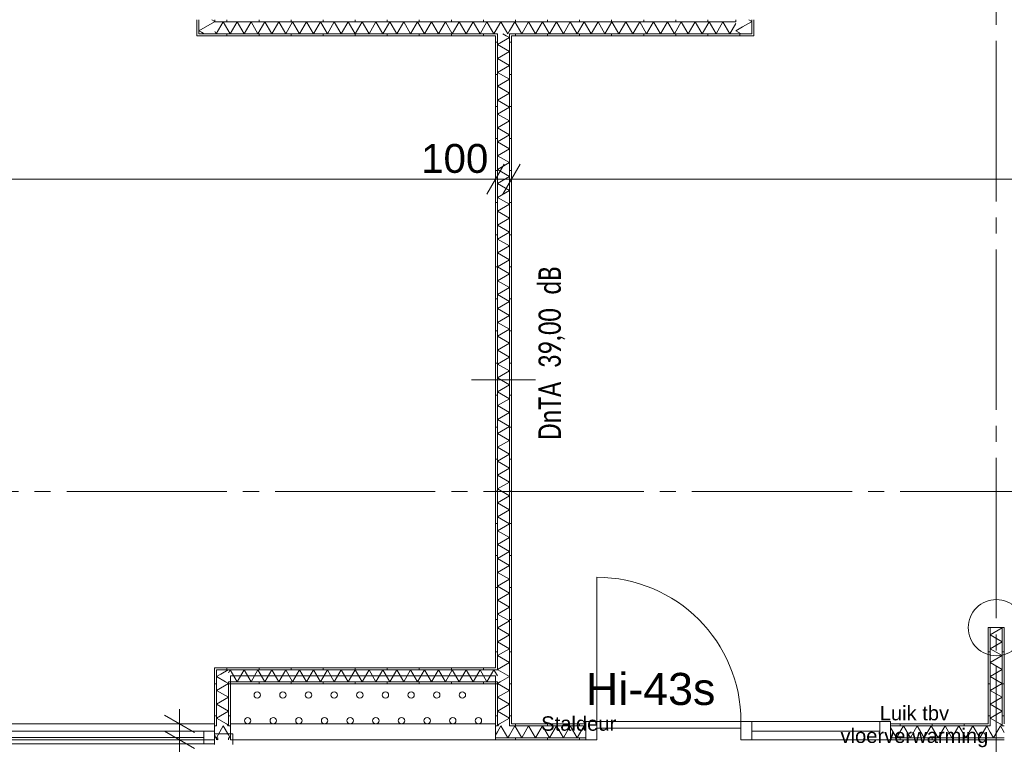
# Model space of a CAD drawing. Header units: millimetres. Extents: x 10 to 584, y 10 to 831.
# Tile 72 of 79: x 377 to 438, y 675 to 721. Entities that reach past the tile are written whole.
import ezdxf
from ezdxf.xclip import XClip

# ---------------------------------------------------------------- set-up
doc = ezdxf.new("R2010")
doc.units = ezdxf.units.MM
doc.header["$MEASUREMENT"] = 0
doc.header["$XCLIPFRAME"] = 0
doc.linetypes.add('B0204', pattern=[13, 10, -1, 1, -1])
for name, color, linetype in [('22 NC Binnenwanden', 7, 'Continuous'), ('22 NC Binnenwanden Deuren', 7, 'Continuous'), ('22 NC Binnenwanden Deurlabels', 7, 'Continuous'), ('22 NC Binnenwanden Doorsnede-arcering', 7, 'Continuous'), ('22 NC Binnenwanden Laagscheidingslijnen', 7, 'Continuous'), ('22 NC Binnenwanden Ramen', 7, 'Continuous'), ('28 Draagconstructies', 7, 'Continuous'), ('73 Keuken', 7, 'Continuous'), ('82 Interieur', 7, 'Continuous'), ('A Stramien', 7, 'Continuous'), ('Maatvoering 1_ 50_100', 7, 'Continuous'), ('Tekst_dim 1_ 50_100', 7, 'Continuous')]:
    doc.layers.add(name, color=color, linetype=linetype)
doc.styles.add('GENERATED_STYLE_1', font='txt')
doc.styles.add('GENERATED_STYLE_3', font='txt')
pattern_1 = [(1e-14, (78, 259.1879), (0, 2), [])]
pattern_2 = [(270, (78, 259.1879), (2, 0), [])]
pattern_3 = [(180, (78, 259.1879), (0, 2), [])]
pattern_4 = [(90, (78, 259.1879), (-2, 0), [])]

# ---------------------------------------------------------------- blocks, each defined once
blk = doc.blocks.new('*X171')
at = {"layer": '22 NC Binnenwanden Doorsnede-arcering', "color": 7, "linetype": 'Continuous', "lineweight": 0}
blk.add_line((407.208, 719.723), (407.424, 719.598), dxfattribs=at)
blk = doc.blocks.new('*X172')
at = {"layer": '22 NC Binnenwanden Doorsnede-arcering', "color": 7, "linetype": 'Continuous', "lineweight": 0}
for q in [(407.009, 676.688), (406.963, 676.563)]:
    blk.add_line((406.878, 676.612), q, dxfattribs=at)
blk = doc.blocks.new('*X173')
at = {"layer": '22 NC Binnenwanden Doorsnede-arcering', "color": 7, "linetype": 'Continuous', "lineweight": 0}
for p, q in [((406.878, 719.047), (407.628, 719.48)), ((407.424, 719.598), (407.628, 719.48)), ((406.878, 719.047), (407.628, 718.614)), ((406.878, 718.181), (407.628, 718.614)), ((406.878, 718.181), (407.628, 717.748)), ((406.878, 717.315), (407.628, 717.748)), ((406.878, 717.315), (407.628, 716.882)), ((406.878, 716.449), (407.628, 716.882)), ((406.878, 716.449), (407.628, 716.016)), ((406.878, 715.583), (407.628, 716.016)), ((406.878, 715.583), (407.628, 715.15)), ((406.878, 714.717), (407.628, 715.15)), ((406.878, 714.717), (407.628, 714.284)), ((406.878, 713.851), (407.628, 714.284)), ((406.878, 713.851), (407.628, 713.418)), ((406.878, 712.985), (407.628, 713.418)), ((406.878, 712.985), (407.628, 712.552)), ((406.878, 712.119), (407.628, 712.552)), ((406.878, 712.119), (407.628, 711.686)), ((406.878, 711.253), (407.628, 711.686)), ((406.878, 711.253), (407.628, 710.82)), ((406.878, 710.387), (407.628, 710.82)), ((406.878, 710.387), (407.628, 709.954)), ((406.878, 709.521), (407.628, 709.954)), ((406.878, 709.521), (407.628, 709.088)), ((406.878, 708.655), (407.628, 709.088)), ((406.878, 708.655), (407.628, 708.222)), ((406.878, 707.789), (407.628, 708.222)), ((406.878, 707.789), (407.628, 707.356)), ((406.878, 706.923), (407.628, 707.356)), ((406.878, 706.923), (407.628, 706.49)), ((406.878, 706.057), (407.628, 706.49)), ((406.878, 706.057), (407.628, 705.624)), ((406.878, 705.191), (407.628, 705.624)), ((406.878, 705.191), (407.628, 704.758)), ((406.878, 704.325), (407.628, 704.758)), ((406.878, 704.325), (407.628, 703.892)), ((406.878, 703.459), (407.628, 703.892)), ((406.878, 703.459), (407.628, 703.026)), ((406.878, 702.593), (407.628, 703.026)), ((406.878, 702.593), (407.628, 702.16)), ((406.878, 701.727), (407.628, 702.16)), ((406.878, 701.727), (407.628, 701.294)), ((406.878, 700.861), (407.628, 701.294)), ((406.878, 700.861), (407.628, 700.428)), ((406.878, 699.995), (407.628, 700.428)), ((406.878, 699.995), (407.628, 699.562)), ((406.878, 699.129), (407.628, 699.562)), ((406.878, 699.129), (407.628, 698.696)), ((406.878, 698.263), (407.628, 698.696)), ((406.878, 698.263), (407.628, 697.83)), ((406.878, 697.397), (407.628, 697.83)), ((406.878, 697.397), (407.628, 696.964)), ((406.878, 696.531), (407.628, 696.964)), ((406.878, 696.531), (407.628, 696.098)), ((406.878, 695.665), (407.628, 696.098)), ((406.878, 695.665), (407.628, 695.232)), ((406.878, 694.799), (407.628, 695.232)), ((406.878, 694.799), (407.628, 694.366)), ((406.878, 693.933), (407.628, 694.366)), ((406.878, 693.933), (407.628, 693.5)), ((406.878, 693.067), (407.628, 693.5)), ((406.878, 693.067), (407.628, 692.634)), ((406.878, 692.201), (407.628, 692.634)), ((406.878, 692.201), (407.628, 691.768)), ((406.878, 691.335), (407.628, 691.768)), ((406.878, 691.335), (407.628, 690.902)), ((406.878, 690.469), (407.628, 690.902)), ((406.878, 690.469), (407.628, 690.036)), ((406.878, 689.603), (407.628, 690.036)), ((406.878, 689.603), (407.628, 689.17)), ((406.878, 688.736), (407.628, 689.17)), ((406.878, 688.736), (407.628, 688.303)), ((406.878, 687.87), (407.628, 688.303)), ((406.878, 687.87), (407.628, 687.437)), ((406.878, 687.004), (407.628, 687.437)), ((406.878, 687.004), (407.628, 686.571)), ((406.878, 686.138), (407.628, 686.571)), ((406.878, 686.138), (407.628, 685.705)), ((406.878, 685.272), (407.628, 685.705)), ((406.878, 685.272), (407.628, 684.839)), ((406.878, 684.406), (407.628, 684.839)), ((406.878, 684.406), (407.628, 683.973)), ((406.878, 683.54), (407.628, 683.973)), ((406.878, 683.54), (407.628, 683.107)), ((406.878, 682.674), (407.628, 683.107)), ((406.878, 682.674), (407.628, 682.241)), ((406.878, 681.808), (407.628, 682.241)), ((406.878, 681.808), (407.628, 681.375)), ((406.878, 680.942), (407.628, 681.375)), ((406.878, 680.942), (407.628, 680.509)), ((406.878, 680.076), (407.628, 680.509)), ((406.878, 680.076), (406.901, 680.063))]:
    blk.add_line(p, q, dxfattribs=at)
blk = doc.blocks.new('*X174')
at = {"layer": '22 NC Binnenwanden Doorsnede-arcering', "color": 7, "linetype": 'Continuous', "lineweight": 0}
for p in [(406.901, 680.063), (407.056, 679.313)]:
    blk.add_line(p, (407.628, 679.643), dxfattribs=at)
blk = doc.blocks.new('*X175')
at = {"layer": '22 NC Binnenwanden Doorsnede-arcering', "color": 7, "linetype": 'Continuous', "lineweight": 0}
for p, q in [((406.878, 679.21), (407.056, 679.313)), ((406.878, 679.21), (407.628, 678.777)), ((406.878, 678.344), (407.628, 678.777)), ((406.878, 678.344), (407.628, 677.911)), ((406.878, 677.478), (407.628, 677.911)), ((406.878, 677.478), (407.628, 677.045)), ((407.009, 676.688), (407.628, 677.045))]:
    blk.add_line(p, q, dxfattribs=at)
blk = doc.blocks.new('*X187')
at = {"layer": '22 NC Binnenwanden Doorsnede-arcering', "color": 7, "linetype": 'Continuous', "lineweight": 0}
for p, q in [((407.956, 720.473), (407.628, 719.905)), ((407.956, 720.473), (408.389, 719.723)), ((408.822, 720.473), (408.389, 719.723)), ((408.822, 720.473), (409.255, 719.723)), ((409.688, 720.473), (409.255, 719.723)), ((409.688, 720.473), (410.121, 719.723)), ((410.554, 720.473), (410.121, 719.723)), ((410.554, 720.473), (410.987, 719.723)), ((411.42, 720.473), (410.987, 719.723)), ((411.42, 720.473), (411.853, 719.723)), ((412.286, 720.473), (411.853, 719.723)), ((412.286, 720.473), (412.719, 719.723)), ((413.152, 720.473), (412.719, 719.723)), ((413.152, 720.473), (413.585, 719.723)), ((414.018, 720.473), (413.585, 719.723)), ((414.018, 720.473), (414.451, 719.723)), ((414.884, 720.473), (414.451, 719.723)), ((414.884, 720.473), (415.317, 719.723)), ((415.75, 720.473), (415.317, 719.723)), ((415.75, 720.473), (416.183, 719.723)), ((416.616, 720.473), (416.183, 719.723)), ((416.616, 720.473), (417.049, 719.723)), ((417.482, 720.473), (417.049, 719.723)), ((417.482, 720.473), (417.915, 719.723)), ((418.348, 720.473), (417.915, 719.723)), ((418.348, 720.473), (418.781, 719.723)), ((419.214, 720.473), (418.781, 719.723)), ((419.214, 720.473), (419.647, 719.723)), ((420.08, 720.473), (419.647, 719.723)), ((420.08, 720.473), (420.513, 719.723)), ((420.946, 720.473), (420.513, 719.723)), ((420.946, 720.473), (421.379, 719.723)), ((421.75, 720.365), (421.379, 719.723))]:
    blk.add_line(p, q, dxfattribs=at)
blk = doc.blocks.new('*X188')
at = {"layer": '22 NC Binnenwanden Doorsnede-arcering', "color": 7, "linetype": 'Continuous', "lineweight": 0}
for p, q in [((407.09, 720.473), (406.878, 720.106)), ((407.09, 720.473), (407.523, 719.723)), ((407.628, 719.905), (407.523, 719.723))]:
    blk.add_line(p, q, dxfattribs=at)
blk = doc.blocks.new('*X189')
at = {"layer": '22 NC Binnenwanden Doorsnede-arcering', "color": 7, "linetype": 'Continuous', "lineweight": 0}
for p, q in [((389.769, 720.473), (389.336, 719.723)), ((389.769, 720.473), (390.202, 719.723)), ((390.635, 720.473), (390.202, 719.723)), ((390.635, 720.473), (391.068, 719.723)), ((391.501, 720.473), (391.068, 719.723)), ((391.501, 720.473), (391.934, 719.723)), ((392.367, 720.473), (391.934, 719.723)), ((392.367, 720.473), (392.8, 719.723)), ((393.233, 720.473), (392.8, 719.723)), ((393.233, 720.473), (393.666, 719.723)), ((394.099, 720.473), (393.666, 719.723)), ((394.099, 720.473), (394.532, 719.723)), ((394.965, 720.473), (394.532, 719.723)), ((394.965, 720.473), (395.398, 719.723)), ((395.831, 720.473), (395.398, 719.723)), ((395.831, 720.473), (396.264, 719.723)), ((396.697, 720.473), (396.264, 719.723)), ((396.697, 720.473), (397.13, 719.723)), ((397.563, 720.473), (397.13, 719.723)), ((397.563, 720.473), (397.996, 719.723)), ((398.429, 720.473), (397.996, 719.723)), ((398.429, 720.473), (398.862, 719.723)), ((399.295, 720.473), (398.862, 719.723)), ((399.295, 720.473), (399.728, 719.723)), ((400.161, 720.473), (399.728, 719.723)), ((400.161, 720.473), (400.594, 719.723)), ((401.027, 720.473), (400.594, 719.723)), ((401.027, 720.473), (401.46, 719.723)), ((401.893, 720.473), (401.46, 719.723)), ((401.893, 720.473), (402.326, 719.723)), ((402.759, 720.473), (402.326, 719.723)), ((402.759, 720.473), (403.193, 719.723)), ((403.626, 720.473), (403.193, 719.723)), ((403.626, 720.473), (404.059, 719.723)), ((404.492, 720.473), (404.059, 719.723)), ((404.492, 720.473), (404.925, 719.723)), ((405.358, 720.473), (404.925, 719.723)), ((405.358, 720.473), (405.791, 719.723)), ((406.224, 720.473), (405.791, 719.723)), ((406.224, 720.473), (406.657, 719.723)), ((406.878, 720.106), (406.657, 719.723)), ((389.25, 719.872), (389.336, 719.723))]:
    blk.add_line(p, q, dxfattribs=at)
blk = doc.blocks.new('*X235')
at = {"layer": '22 NC Binnenwanden Doorsnede-arcering', "color": 7, "linetype": 'Continuous', "lineweight": 0}
for p in [(389.219, 720.473), (389.245, 720.494)]:
    blk.add_line(p, (389.25, 720.491), dxfattribs=at)
blk = doc.blocks.new('*X236')
at = {"layer": '22 NC Binnenwanden Doorsnede-arcering', "color": 7, "linetype": 'Continuous', "lineweight": 0}
for p, q in [((389.218, 720.472), (389.219, 720.473)), ((388.406, 719.823), (388.58, 719.723))]:
    blk.add_line(p, q, dxfattribs=at)
blk = doc.blocks.new('*X237')
at = {"layer": '22 NC Binnenwanden Doorsnede-arcering', "color": 7, "linetype": 'Continuous', "lineweight": 0}
blk.add_line((389.064, 720.598), (389.245, 720.494), dxfattribs=at)
blk = doc.blocks.new('*X239')
at = {"layer": '22 NC Binnenwanden Doorsnede-arcering', "color": 7, "linetype": 'Continuous', "lineweight": 0}
for q in [(389.218, 720.472), (388.406, 719.823)]:
    blk.add_line((388.25, 719.913), q, dxfattribs=at)
blk = doc.blocks.new('*X475')
at = {"layer": '22 NC Binnenwanden Doorsnede-arcering', "color": 7, "linetype": 'Continuous', "lineweight": 0}
for q in [(389.459, 675.813), (389.444, 675.688)]:
    blk.add_line((389.343, 675.746), q, dxfattribs=at)
blk = doc.blocks.new('*X524')
at = {"layer": '22 NC Binnenwanden Doorsnede-arcering', "color": 7, "linetype": 'Continuous', "lineweight": 0}
for q in [(422.174, 720.158), (422.08, 719.723)]:
    blk.add_line((421.75, 719.913), q, dxfattribs=at)
blk = doc.blocks.new('*X526')
at = {"layer": '22 NC Binnenwanden Doorsnede-arcering', "color": 7, "linetype": 'Continuous', "lineweight": 0}
for p in [(422.564, 720.598), (422.719, 720.473)]:
    blk.add_line(p, (422.75, 720.491), dxfattribs=at)
blk = doc.blocks.new('*X527')
at = {"layer": '22 NC Binnenwanden Doorsnede-arcering', "color": 7, "linetype": 'Continuous', "lineweight": 0}
blk.add_line((422.174, 720.158), (422.719, 720.473), dxfattribs=at)
blk = doc.blocks.new('*X529')
at = {"layer": '22 NC Binnenwanden Doorsnede-arcering', "color": 7, "linetype": 'Continuous', "lineweight": 0}
blk.add_line((438.375, 676.375), (438.5, 676.159), dxfattribs=at)
blk = doc.blocks.new('*X530')
at = {"layer": '22 NC Binnenwanden Doorsnede-arcering', "color": 7, "linetype": 'Continuous', "lineweight": 0}
for p, q in [((438.267, 676.563), (437.834, 675.813)), ((438.267, 676.563), (438.375, 676.375)), ((437.625, 676.174), (437.834, 675.813))]:
    blk.add_line(p, q, dxfattribs=at)
blk = doc.blocks.new('*X531')
at = {"layer": '22 NC Binnenwanden Doorsnede-arcering', "color": 7, "linetype": 'Continuous', "lineweight": 0}
for p, q in [((407.956, 676.563), (407.628, 675.995)), ((407.956, 676.563), (408.389, 675.813)), ((408.822, 676.563), (408.389, 675.813)), ((408.822, 676.563), (409.255, 675.813)), ((409.688, 676.563), (409.255, 675.813)), ((409.688, 676.563), (410.121, 675.813)), ((410.554, 676.563), (410.121, 675.813)), ((410.554, 676.563), (410.987, 675.813)), ((411.42, 676.563), (410.987, 675.813)), ((411.42, 676.563), (411.853, 675.813)), ((412.286, 676.563), (411.853, 675.813)), ((412.286, 676.563), (412.4, 676.365))]:
    blk.add_line(p, q, dxfattribs=at)
blk = doc.blocks.new('*X532')
at = {"layer": '22 NC Binnenwanden Doorsnede-arcering', "color": 7, "linetype": 'Continuous', "lineweight": 0}
for p, q in [((431.4, 676.456), (431.771, 675.813)), ((432.204, 676.563), (431.771, 675.813)), ((432.204, 676.563), (432.637, 675.813)), ((433.07, 676.563), (432.637, 675.813)), ((433.07, 676.563), (433.503, 675.813)), ((433.936, 676.563), (433.503, 675.813)), ((433.936, 676.563), (434.369, 675.813)), ((434.802, 676.563), (434.369, 675.813)), ((434.802, 676.563), (435.235, 675.813)), ((435.668, 676.563), (435.235, 675.813)), ((435.668, 676.563), (436.101, 675.813)), ((436.534, 676.563), (436.101, 675.813)), ((436.534, 676.563), (436.968, 675.813)), ((437.401, 676.563), (436.968, 675.813)), ((437.401, 676.563), (437.625, 676.174))]:
    blk.add_line(p, q, dxfattribs=at)
blk = doc.blocks.new('*X533')
at = {"layer": '22 NC Binnenwanden Doorsnede-arcering', "color": 7, "linetype": 'Continuous', "lineweight": 0}
for p, q in [((407.09, 676.563), (406.878, 676.196)), ((407.09, 676.563), (407.523, 675.813)), ((407.628, 675.995), (407.523, 675.813))]:
    blk.add_line(p, q, dxfattribs=at)
blk = doc.blocks.new('*X534')
at = {"layer": '22 NC Binnenwanden Doorsnede-arcering', "color": 7, "linetype": 'Continuous', "lineweight": 0}
for p in [(390.093, 676.002), (390.218, 675.84)]:
    blk.add_line(p, (390.202, 675.813), dxfattribs=at)
blk = doc.blocks.new('*X535')
at = {"layer": '22 NC Binnenwanden Doorsnede-arcering', "color": 7, "linetype": 'Continuous', "lineweight": 0}
blk.add_line((406.878, 676.196), (406.753, 675.979), dxfattribs=at)
blk = doc.blocks.new('*X536')
at = {"layer": '22 NC Binnenwanden Doorsnede-arcering', "color": 7, "linetype": 'Continuous', "lineweight": 0}
for q in [(389.343, 675.825), (390.093, 676.002)]:
    blk.add_line((389.769, 676.563), q, dxfattribs=at)
blk = doc.blocks.new('*X538')
at = {"layer": '22 NC Binnenwanden Doorsnede-arcering', "color": 7, "linetype": 'Continuous', "lineweight": 0}
for p in [(389.218, 676.018), (389.343, 675.825)]:
    blk.add_line(p, (389.336, 675.813), dxfattribs=at)
blk = doc.blocks.new('*X551')
at = {"layer": '22 NC Binnenwanden Doorsnede-arcering', "color": 7, "linetype": 'Continuous', "lineweight": 0}
for q in [(438.244, 676.688), (438.29, 676.563)]:
    blk.add_line((438.375, 676.612), q, dxfattribs=at)
blk = doc.blocks.new('*X552')
at = {"layer": '22 NC Binnenwanden Doorsnede-arcering', "color": 7, "linetype": 'Continuous', "lineweight": 0}
for p, q in [((438.375, 682.674), (437.625, 682.241)), ((438.375, 682.674), (438.351, 682.688)), ((438.375, 681.808), (437.625, 682.241)), ((438.375, 681.808), (437.625, 681.375)), ((438.375, 680.942), (437.625, 681.375)), ((438.375, 680.942), (437.625, 680.509)), ((438.375, 680.076), (437.625, 680.509)), ((438.375, 680.076), (437.625, 679.643)), ((438.375, 679.21), (437.625, 679.643)), ((438.375, 679.21), (437.625, 678.777)), ((438.375, 678.344), (437.625, 678.777)), ((438.375, 678.344), (437.625, 677.911)), ((438.375, 677.478), (437.625, 677.911)), ((438.375, 677.478), (437.625, 677.045)), ((438.244, 676.688), (437.625, 677.045))]:
    blk.add_line(p, q, dxfattribs=at)
blk = doc.blocks.new('*X564')
at = {"layer": '22 NC Binnenwanden Doorsnede-arcering', "color": 7, "linetype": 'Continuous', "lineweight": 0}
blk.add_line((390.07, 680.063), (389.609, 679.797), dxfattribs=at)
blk = doc.blocks.new('*X565')
at = {"layer": '22 NC Binnenwanden Doorsnede-arcering', "color": 7, "linetype": 'Continuous', "lineweight": 0}
for q in [(389.962, 676.688), (390.008, 676.563)]:
    blk.add_line((390.093, 676.612), q, dxfattribs=at)
blk = doc.blocks.new('*X566')
at = {"layer": '22 NC Binnenwanden Doorsnede-arcering', "color": 7, "linetype": 'Continuous', "lineweight": 0}
for p, q in [((390.093, 679.21), (389.343, 678.777)), ((390.093, 679.21), (389.915, 679.313)), ((390.093, 678.344), (389.343, 678.777)), ((390.093, 678.344), (389.343, 677.911)), ((390.093, 677.478), (389.343, 677.911)), ((390.093, 677.478), (389.343, 677.045)), ((389.962, 676.688), (389.343, 677.045))]:
    blk.add_line(p, q, dxfattribs=at)
blk = doc.blocks.new('*X567')
at = {"layer": '22 NC Binnenwanden Doorsnede-arcering', "color": 7, "linetype": 'Continuous', "lineweight": 0}
for p in [(389.609, 679.797), (389.915, 679.313)]:
    blk.add_line(p, (389.343, 679.643), dxfattribs=at)
blk = doc.blocks.new('*X568')
at = {"layer": '22 NC Binnenwanden Doorsnede-arcering', "color": 7, "linetype": 'Continuous', "lineweight": 0}
blk.add_line((406.878, 679.68), (406.753, 679.896), dxfattribs=at)
blk = doc.blocks.new('*X569')
at = {"layer": '22 NC Binnenwanden Doorsnede-arcering', "color": 7, "linetype": 'Continuous', "lineweight": 0}
for p, q in [((390.093, 679.874), (390.202, 680.063)), ((390.635, 679.313), (390.202, 680.063)), ((390.635, 679.313), (391.068, 680.063)), ((391.501, 679.313), (391.068, 680.063)), ((391.501, 679.313), (391.934, 680.063)), ((392.367, 679.313), (391.934, 680.063)), ((392.367, 679.313), (392.8, 680.063)), ((393.233, 679.313), (392.8, 680.063)), ((393.233, 679.313), (393.666, 680.063)), ((394.099, 679.313), (393.666, 680.063)), ((394.099, 679.313), (394.532, 680.063)), ((394.965, 679.313), (394.532, 680.063)), ((394.965, 679.313), (395.398, 680.063)), ((395.831, 679.313), (395.398, 680.063)), ((395.831, 679.313), (396.264, 680.063)), ((396.697, 679.313), (396.264, 680.063)), ((396.697, 679.313), (397.13, 680.063)), ((397.563, 679.313), (397.13, 680.063)), ((397.563, 679.313), (397.996, 680.063)), ((398.429, 679.313), (397.996, 680.063)), ((398.429, 679.313), (398.862, 680.063)), ((399.295, 679.313), (398.862, 680.063)), ((399.295, 679.313), (399.728, 680.063)), ((400.161, 679.313), (399.728, 680.063)), ((400.161, 679.313), (400.594, 680.063)), ((401.027, 679.313), (400.594, 680.063)), ((401.027, 679.313), (401.46, 680.063)), ((401.893, 679.313), (401.46, 680.063)), ((401.893, 679.313), (402.326, 680.063)), ((402.759, 679.313), (402.326, 680.063)), ((402.759, 679.313), (403.193, 680.063)), ((403.626, 679.313), (403.193, 680.063)), ((403.626, 679.313), (404.059, 680.063)), ((404.492, 679.313), (404.059, 680.063)), ((404.492, 679.313), (404.925, 680.063)), ((405.358, 679.313), (404.925, 680.063)), ((405.358, 679.313), (405.791, 680.063)), ((406.224, 679.313), (405.791, 680.063)), ((406.224, 679.313), (406.657, 680.063)), ((406.753, 679.896), (406.657, 680.063))]:
    blk.add_line(p, q, dxfattribs=at)
blk = doc.blocks.new('Drawing_2_2', base_point=(78, 259.188))
at = {"layer": '22 NC Binnenwanden Doorsnede-arcering', "linetype": 'Continuous', "lineweight": 0, "true_color": 0x000000}
h = blk.add_hatch(dxfattribs=at)
h.set_pattern_fill('930_Lijnen_vert_200_0002', color=18, style=0, pattern_type=2)
h.set_pattern_definition(pattern_1)
h.paths.add_polyline_path([(388.125, 719.723), (388.25, 719.723), (388.25, 720.598), (388.125, 720.598)])
h = blk.add_hatch(dxfattribs=at)
h.set_pattern_fill('930_Lijnen_vert_200_0002', color=18, style=0, pattern_type=2)
h.set_pattern_definition(pattern_2)
h.paths.add_polyline_path([(389.25, 720.498), (389.375, 720.598), (389.25, 720.598)])
h = blk.add_hatch(dxfattribs=at)
h.set_pattern_fill('930_Lijnen_vert_200_0002', color=18, style=0, pattern_type=2)
h.set_pattern_definition(pattern_2)
h.paths.add_polyline_path([(389.375, 720.598), (389.25, 720.498), (389.25, 720.473), (389.375, 720.473)])
h = blk.add_hatch(dxfattribs=at)
h.set_pattern_fill('930_Lijnen_vert_200_0002', color=18, style=0, pattern_type=2)
h.set_pattern_definition(pattern_2)
h.paths.add_polyline_path([(389.375, 720.473), (421.625, 720.473), (421.625, 720.598), (389.375, 720.598)])
h = blk.add_hatch(dxfattribs=at)
h.set_pattern_fill('930_Lijnen_vert_200_0002', color=18, style=0, pattern_type=2)
h.set_pattern_definition(pattern_1)
h.paths.add_polyline_path([(421.625, 720.598), (421.625, 720.473), (421.75, 720.473), (421.75, 720.498)])
h = blk.add_hatch(dxfattribs=at)
h.set_pattern_fill('930_Lijnen_vert_200_0002', color=18, style=0, pattern_type=2)
h.set_pattern_definition(pattern_1)
h.paths.add_polyline_path([(421.625, 720.598), (421.75, 720.498), (421.75, 720.598)])
h = blk.add_hatch(dxfattribs=at)
h.set_pattern_fill('930_Lijnen_vert_200_0002', color=18, style=0, pattern_type=2)
h.set_pattern_definition(pattern_1)
h.paths.add_polyline_path([(422.875, 720.598), (422.75, 720.598), (422.75, 719.723), (422.875, 719.723)])
h = blk.add_hatch(dxfattribs=at)
h.set_pattern_fill('930_Lijnen_vert_200_0002', color=18, style=0, pattern_type=2)
h.set_pattern_definition(pattern_2)
h.paths.add_polyline_path([(388.125, 719.723), (388.125, 719.598), (388.25, 719.698), (388.25, 719.723)])
h = blk.add_hatch(dxfattribs=at)
h.set_pattern_fill('930_Lijnen_vert_200_0002', color=18, style=0, pattern_type=2)
h.set_pattern_definition(pattern_2)
h.paths.add_polyline_path([(388.25, 719.698), (388.125, 719.598), (388.25, 719.598)])
h = blk.add_hatch(dxfattribs=at)
h.set_pattern_fill('930_Lijnen_vert_200_0002', color=18, style=0, pattern_type=2)
h.set_pattern_definition(pattern_2)
h.paths.add_polyline_path([(388.25, 719.723), (388.25, 719.698), (388.281, 719.723)])
h = blk.add_hatch(dxfattribs=at)
h.set_pattern_fill('930_Lijnen_vert_200_0002', color=18, style=0, pattern_type=2)
h.set_pattern_definition(pattern_2)
h.paths.add_polyline_path([(388.25, 719.598), (406.753, 719.598), (406.753, 719.723), (388.281, 719.723), (388.25, 719.698)])
h = blk.add_hatch(dxfattribs=at)
h.set_pattern_fill('930_Lijnen_vert_200_0002', color=18, style=0, pattern_type=2)
h.set_pattern_definition(pattern_2)
h.paths.add_polyline_path([(406.753, 719.598), (406.878, 719.598), (406.878, 719.723), (406.753, 719.723)])
h = blk.add_hatch(dxfattribs=at)
h.set_pattern_fill('930_Lijnen_vert_200_0002', color=18, style=0, pattern_type=2)
h.set_pattern_definition(pattern_1)
h.paths.add_polyline_path([(406.878, 680.188), (406.878, 719.598), (406.753, 719.598), (406.753, 680.188)])
h = blk.add_hatch(dxfattribs=at)
h.set_pattern_fill('930_Lijnen_vert_200_0002', color=18, style=0, pattern_type=2)
h.set_pattern_definition(pattern_2)
h.paths.add_polyline_path([(407.628, 719.598), (407.753, 719.598), (407.753, 719.723), (407.628, 719.723)])
h = blk.add_hatch(dxfattribs=at)
h.set_pattern_fill('930_Lijnen_vert_200_0002', color=18, style=0, pattern_type=2)
h.set_pattern_definition(pattern_1)
h.paths.add_polyline_path([(407.628, 719.598), (407.628, 676.688), (407.753, 676.688), (407.753, 719.598)])
h = blk.add_hatch(dxfattribs=at)
h.set_pattern_fill('930_Lijnen_vert_200_0002', color=18, style=0, pattern_type=2)
h.set_pattern_definition(pattern_2)
h.paths.add_polyline_path([(407.753, 719.598), (422.75, 719.598), (422.75, 719.698), (422.719, 719.723), (407.753, 719.723)])
h = blk.add_hatch(dxfattribs=at)
h.set_pattern_fill('930_Lijnen_vert_200_0002', color=18, style=0, pattern_type=2)
h.set_pattern_definition(pattern_2)
h.paths.add_polyline_path([(422.719, 719.723), (422.75, 719.698), (422.75, 719.723)])
h = blk.add_hatch(dxfattribs=at)
h.set_pattern_fill('930_Lijnen_vert_200_0002', color=18, style=0, pattern_type=2)
h.set_pattern_definition(pattern_1)
h.paths.add_polyline_path([(422.875, 719.723), (422.75, 719.723), (422.75, 719.698), (422.875, 719.598)])
h = blk.add_hatch(dxfattribs=at)
h.set_pattern_fill('930_Lijnen_vert_200_0002', color=18, style=0, pattern_type=2)
h.set_pattern_definition(pattern_1)
h.paths.add_polyline_path([(422.75, 719.698), (422.75, 719.598), (422.875, 719.598)])
h = blk.add_hatch(dxfattribs=at)
h.set_pattern_fill('930_Lijnen_vert_200_0002', color=18, style=0, pattern_type=2)
h.set_pattern_definition(pattern_3)
h.paths.add_polyline_path([(437.625, 676.688), (437.625, 682.688), (437.5, 682.688), (437.5, 676.688)])
h = blk.add_hatch(dxfattribs=at)
h.set_pattern_fill('930_Lijnen_vert_200_0002', color=18, style=0, pattern_type=2)
h.set_pattern_definition(pattern_3)
h.paths.add_polyline_path([(438.5, 676.688), (438.5, 682.688), (438.375, 682.688), (438.375, 676.688)])
h = blk.add_hatch(dxfattribs=at)
h.set_pattern_fill('930_Lijnen_vert_200_0002', color=18, style=0, pattern_type=2)
h.set_pattern_definition(pattern_3)
h.paths.add_polyline_path([(389.218, 680.188), (389.343, 680.063), (389.343, 680.188)])
h = blk.add_hatch(dxfattribs=at)
h.set_pattern_fill('930_Lijnen_vert_200_0002', color=18, style=0, pattern_type=2)
h.set_pattern_definition(pattern_3)
h.paths.add_polyline_path([(389.218, 680.063), (389.343, 680.063), (389.218, 680.188)])
h = blk.add_hatch(dxfattribs=at)
h.set_pattern_fill('930_Lijnen_vert_200_0002', color=18, style=0, pattern_type=2)
h.set_pattern_definition(pattern_3)
h.paths.add_polyline_path([(389.218, 680.063), (389.218, 676.688), (389.343, 676.688), (389.343, 680.063)])
h = blk.add_hatch(dxfattribs=at)
h.set_pattern_fill('930_Lijnen_vert_200_0002', color=18, style=0, pattern_type=2)
h.set_pattern_definition(pattern_4)
h.paths.add_polyline_path([(389.343, 680.063), (406.753, 680.063), (406.753, 680.188), (389.343, 680.188)])
h = blk.add_hatch(dxfattribs=at)
h.set_pattern_fill('930_Lijnen_vert_200_0002', color=18, style=0, pattern_type=2)
h.set_pattern_definition(pattern_1)
h.paths.add_polyline_path([(406.878, 680.063), (406.878, 680.188), (406.753, 680.188), (406.753, 680.063)])
h = blk.add_hatch(dxfattribs=at)
h.set_pattern_fill('930_Lijnen_vert_200_0002', color=18, style=0, pattern_type=2)
h.set_pattern_definition(pattern_3)
h.paths.add_polyline_path([(390.093, 679.313), (390.218, 679.188), (390.218, 679.313)])
h = blk.add_hatch(dxfattribs=at)
h.set_pattern_fill('930_Lijnen_vert_200_0002', color=18, style=0, pattern_type=2)
h.set_pattern_definition(pattern_3)
h.paths.add_polyline_path([(390.093, 679.188), (390.218, 679.188), (390.093, 679.313)])
h = blk.add_hatch(dxfattribs=at)
h.set_pattern_fill('930_Lijnen_vert_200_0002', color=18, style=0, pattern_type=2)
h.set_pattern_definition(pattern_3)
h.paths.add_polyline_path([(390.093, 679.188), (390.093, 676.688), (390.218, 676.688), (390.218, 679.188)])
h = blk.add_hatch(dxfattribs=at)
h.set_pattern_fill('930_Lijnen_vert_200_0002', color=18, style=0, pattern_type=2)
h.set_pattern_definition(pattern_4)
h.paths.add_polyline_path([(390.218, 679.188), (406.753, 679.188), (406.753, 679.313), (390.218, 679.313)])
h = blk.add_hatch(dxfattribs=at)
h.set_pattern_fill('930_Lijnen_vert_200_0002', color=18, style=0, pattern_type=2)
h.set_pattern_definition(pattern_1)
h.paths.add_polyline_path([(406.878, 679.188), (406.878, 679.313), (406.753, 679.313), (406.753, 679.188)])
h = blk.add_hatch(dxfattribs=at)
h.set_pattern_fill('930_Lijnen_vert_200_0002', color=18, style=0, pattern_type=2)
h.set_pattern_definition(pattern_1)
h.paths.add_polyline_path([(406.753, 679.188), (406.753, 676.688), (406.878, 676.688), (406.878, 679.188)])
h = blk.add_hatch(dxfattribs=at)
h.set_pattern_fill('930_Lijnen_vert_200_0002', color=18, style=0, pattern_type=2)
h.set_pattern_definition(pattern_2)
h.paths.add_polyline_path([(389.218, 676.563), (389.343, 676.563), (389.343, 676.688), (389.218, 676.688)])
h = blk.add_hatch(dxfattribs=at)
h.set_pattern_fill('930_Lijnen_vert_200_0002', color=18, style=0, pattern_type=2)
h.set_pattern_definition(pattern_2)
h.paths.add_polyline_path([(390.093, 676.563), (390.218, 676.563), (390.218, 676.688), (390.093, 676.688)])
h = blk.add_hatch(dxfattribs=at)
h.set_pattern_fill('930_Lijnen_vert_200_0002', color=18, style=0, pattern_type=2)
h.set_pattern_definition(pattern_2)
h.paths.add_polyline_path([(406.753, 676.563), (406.878, 676.563), (406.878, 676.688), (406.753, 676.688)])
h = blk.add_hatch(dxfattribs=at)
h.set_pattern_fill('930_Lijnen_vert_200_0002', color=18, style=0, pattern_type=2)
h.set_pattern_definition(pattern_2)
h.paths.add_polyline_path([(407.628, 676.563), (407.753, 676.563), (407.753, 676.688), (407.628, 676.688)])
h = blk.add_hatch(dxfattribs=at)
h.set_pattern_fill('930_Lijnen_vert_200_0002', color=18, style=0, pattern_type=2)
h.set_pattern_definition(pattern_2)
h.paths.add_polyline_path([(407.753, 676.688), (407.753, 676.563), (412.4, 676.563), (412.4, 676.688)])
h = blk.add_hatch(dxfattribs=at)
h.set_pattern_fill('930_Lijnen_vert_200_0002', color=18, style=0, pattern_type=2)
h.set_pattern_definition(pattern_2)
h.paths.add_polyline_path([(431.4, 676.688), (431.4, 676.563), (437.5, 676.563), (437.5, 676.688)])
h = blk.add_hatch(dxfattribs=at)
h.set_pattern_fill('930_Lijnen_vert_200_0002', color=18, style=0, pattern_type=2)
h.set_pattern_definition(pattern_2)
h.paths.add_polyline_path([(437.5, 676.563), (437.625, 676.563), (437.625, 676.688), (437.5, 676.688)])
h = blk.add_hatch(dxfattribs=at)
h.set_pattern_fill('930_Lijnen_vert_200_0002', color=18, style=0, pattern_type=2)
h.set_pattern_definition(pattern_2)
h.paths.add_polyline_path([(438.375, 676.563), (438.5, 676.563), (438.5, 676.688), (438.375, 676.688)])
h = blk.add_hatch(dxfattribs=at)
h.set_pattern_fill('930_Lijnen_vert_200_0002', color=18, style=0, pattern_type=2)
h.set_pattern_definition(pattern_2)
h.paths.add_polyline_path([(389.218, 675.688), (389.343, 675.688), (389.343, 675.813), (389.218, 675.813)])
h = blk.add_hatch(dxfattribs=at)
h.set_pattern_fill('930_Lijnen_vert_200_0002', color=18, style=0, pattern_type=2)
h.set_pattern_definition(pattern_2)
h.paths.add_polyline_path([(390.093, 675.688), (390.218, 675.688), (390.218, 675.813), (390.093, 675.813)])
h = blk.add_hatch(dxfattribs=at)
h.set_pattern_fill('930_Lijnen_vert_200_0002', color=18, style=0, pattern_type=2)
h.set_pattern_definition(pattern_2)
h.paths.add_polyline_path([(412.4, 675.813), (406.753, 675.813), (406.753, 675.688), (412.4, 675.688)])
h = blk.add_hatch(dxfattribs=at)
h.set_pattern_fill('930_Lijnen_vert_200_0002', color=18, style=0, pattern_type=2)
h.set_pattern_definition(pattern_2)
h.paths.add_polyline_path([(438.5, 675.813), (431.4, 675.813), (431.4, 675.688), (438.5, 675.688)])
at = {"layer": '22 NC Binnenwanden', "color": 1, "linetype": 'Continuous', "lineweight": 0}
for p, q in [((389.218, 676.563), (389.218, 676.688)), ((389.218, 676.238), (389.218, 676.563)), ((390.218, 676.563), (390.218, 676.688)), ((390.218, 675.813), (390.218, 676.563)), ((406.753, 676.563), (406.753, 676.688)), ((406.753, 675.813), (406.753, 676.563)), ((412.4, 676.563), (412.4, 676.688)), ((412.4, 675.813), (412.4, 676.563)), ((431.4, 676.563), (431.4, 676.688)), ((431.4, 675.813), (431.4, 676.563)), ((389.218, 675.813), (389.218, 676.238)), ((389.218, 676.063), (389.343, 676.063)), ((389.218, 675.688), (389.218, 675.813)), ((389.343, 676.063), (390.093, 676.063)), ((390.093, 676.063), (390.218, 676.063)), ((390.218, 675.688), (390.218, 675.813)), ((406.753, 675.688), (406.753, 675.813)), ((412.4, 675.688), (412.4, 675.813)), ((431.4, 675.688), (431.4, 675.813))]:
    blk.add_line(p, q, dxfattribs=at)
at = {"layer": '22 NC Binnenwanden', "color": 1, "linetype": 'Continuous', "lineweight": 0, "flags": 128}
for points in [[(388.125, 720.598), (388.125, 719.723)], [(422.875, 719.598), (422.875, 720.598)], [(388.125, 719.598), (388.125, 719.723)], [(388.125, 719.598), (406.753, 719.598)], [(406.753, 719.598), (406.753, 680.188)], [(407.753, 676.688), (407.753, 719.598)], [(407.753, 719.598), (422.75, 719.598)], [(422.875, 719.598), (422.75, 719.598)], [(437.625, 682.688), (437.5, 682.688)], [(437.5, 682.688), (437.5, 676.688)], [(438.375, 682.688), (437.625, 682.688)], [(438.5, 682.688), (438.375, 682.688)], [(438.5, 676.688), (438.5, 682.688)], [(389.218, 680.188), (389.343, 680.188)], [(389.218, 680.188), (389.218, 676.688)], [(406.753, 680.188), (389.343, 680.188)], [(390.218, 676.688), (390.218, 679.188)], [(390.218, 679.188), (406.753, 679.188)], [(406.753, 679.188), (406.753, 676.688)], [(412.4, 676.688), (407.753, 676.688)], [(437.5, 676.688), (431.4, 676.688)], [(406.753, 675.688), (412.4, 675.688)], [(431.4, 675.688), (438.5, 675.688)]]:
    blk.add_lwpolyline(points, dxfattribs=at)
at = {"layer": '22 NC Binnenwanden Deuren', "color": 1, "linetype": 'Continuous', "lineweight": 0}
for p, q in [((413.07, 676.828), (413.07, 685.828)), ((412.4, 676.828), (413.07, 676.828)), ((412.4, 675.688), (412.4, 676.828)), ((412.4, 676.563), (412.4, 676.688)), ((412.4, 676.563), (412.4, 676.688)), ((412.4, 675.813), (412.4, 676.563)), ((412.4, 675.813), (412.4, 676.563)), ((413.07, 676.828), (413.07, 675.688)), ((422.07, 676.828), (413.07, 676.828)), ((413.07, 676.828), (413.07, 676.428)), ((413.07, 676.428), (422.07, 676.428)), ((422.07, 675.688), (422.07, 676.828)), ((422.07, 676.828), (422.74, 676.828)), ((422.07, 676.428), (422.07, 676.828)), ((422.74, 676.828), (422.74, 675.688)), ((422.74, 676.828), (430.73, 676.828)), ((430.73, 675.688), (430.73, 676.828)), ((430.73, 676.828), (431.4, 676.828)), ((431.4, 676.828), (431.4, 675.688)), ((431.4, 676.563), (431.4, 676.688)), ((431.4, 676.563), (431.4, 676.688)), ((431.4, 675.813), (431.4, 676.563)), ((431.4, 675.813), (431.4, 676.563)), ((389.218, 675.393), (389.218, 676.063)), ((389.218, 676.063), (390.358, 676.063)), ((389.218, 676.063), (389.343, 676.063)), ((389.218, 676.063), (389.343, 676.063)), ((389.343, 676.063), (390.093, 676.063)), ((389.343, 676.063), (390.093, 676.063)), ((390.093, 676.063), (390.218, 676.063)), ((390.093, 676.063), (390.218, 676.063)), ((390.358, 676.063), (390.358, 675.393)), ((412.4, 675.688), (412.4, 675.813)), ((412.4, 675.688), (412.4, 675.813)), ((430.73, 676.228), (422.74, 676.228)), ((431.4, 675.688), (431.4, 675.813)), ((431.4, 675.688), (431.4, 675.813)), ((413.07, 675.688), (412.4, 675.688)), ((422.74, 675.688), (422.07, 675.688)), ((431.4, 675.688), (430.73, 675.688))]:
    blk.add_line(p, q, dxfattribs=at)
at = {"layer": '22 NC Binnenwanden Deuren', "color": 1, "linetype": 'Continuous', "lineweight": 0, "flags": 128}
blk.add_lwpolyline([(422.74, 675.688), (430.73, 675.688), (430.73, 676.828), (422.74, 676.828)], close=True, dxfattribs=at)
at = {"layer": '22 NC Binnenwanden Deuren', "color": 1, "linetype": 'Continuous', "lineweight": 0}
blk.add_arc((413.07, 676.828), 9, 0, 90, dxfattribs=at)
at = {"layer": '22 NC Binnenwanden Laagscheidingslijnen', "color": 1, "linetype": 'Continuous', "lineweight": 0}
for p, q in [((388.25, 720.598), (388.25, 720.473)), ((389.25, 720.598), (389.25, 720.498)), ((389.25, 720.598), (389.25, 720.498)), ((421.75, 720.598), (421.75, 720.498)), ((422.75, 720.598), (422.75, 719.723)), ((388.25, 720.473), (388.25, 719.723)), ((389.25, 720.473), (389.25, 720.498)), ((389.25, 720.473), (389.25, 720.498)), ((421.75, 720.473), (421.75, 720.498))]:
    blk.add_line(p, q, dxfattribs=at)
at = {"layer": '22 NC Binnenwanden Laagscheidingslijnen', "color": 9, "linetype": 'Continuous', "lineweight": 0}
for p, q in [((406.878, 720.473), (389.25, 720.473)), ((407.628, 720.473), (406.878, 720.473)), ((421.625, 720.473), (407.628, 720.473)), ((421.625, 720.473), (421.75, 720.473)), ((421.625, 720.473), (421.75, 720.473)), ((388.281, 719.723), (388.25, 719.723)), ((388.281, 719.723), (388.25, 719.723)), ((388.281, 719.723), (389.25, 719.723)), ((388.281, 719.723), (389.25, 719.723)), ((406.753, 719.723), (389.25, 719.723)), ((406.878, 719.723), (406.753, 719.723)), ((406.878, 719.723), (406.878, 719.598)), ((406.878, 719.723), (406.878, 719.598)), ((406.878, 719.598), (406.878, 680.063)), ((407.628, 719.598), (407.628, 719.723)), ((407.753, 719.723), (407.628, 719.723)), ((407.628, 719.598), (407.628, 719.723)), ((407.628, 719.598), (407.628, 676.688)), ((421.75, 719.723), (407.753, 719.723)), ((421.75, 719.723), (422.719, 719.723)), ((421.75, 719.723), (422.719, 719.723)), ((422.75, 719.723), (422.719, 719.723)), ((422.75, 719.723), (422.719, 719.723)), ((437.625, 676.688), (437.625, 682.688)), ((438.375, 676.688), (438.375, 682.688)), ((390.093, 680.063), (389.343, 680.063)), ((389.343, 676.688), (389.343, 680.063)), ((390.093, 680.063), (389.343, 680.063)), ((390.093, 680.063), (406.753, 680.063)), ((406.878, 680.063), (406.753, 680.063)), ((406.878, 680.063), (406.753, 680.063)), ((390.218, 679.313), (390.093, 679.313)), ((390.093, 676.688), (390.093, 679.313)), ((390.218, 679.313), (390.093, 679.313)), ((390.218, 679.313), (406.753, 679.313)), ((406.753, 679.313), (406.878, 679.313)), ((406.753, 679.313), (406.878, 679.313)), ((406.878, 679.313), (406.878, 676.688)), ((389.343, 676.563), (389.218, 676.563)), ((389.343, 676.688), (389.343, 676.563)), ((389.343, 676.688), (389.343, 676.563)), ((390.093, 676.563), (390.093, 676.688)), ((390.093, 676.563), (390.093, 676.688)), ((390.218, 676.563), (390.093, 676.563)), ((406.878, 676.563), (406.753, 676.563)), ((406.878, 676.688), (406.878, 676.563)), ((406.878, 676.688), (406.878, 676.563)), ((407.628, 676.563), (407.628, 676.688)), ((407.628, 676.563), (407.628, 676.688)), ((412.4, 676.563), (407.628, 676.563)), ((437.625, 676.563), (431.4, 676.563)), ((437.625, 676.688), (437.625, 676.563)), ((437.625, 676.688), (437.625, 676.563)), ((438.375, 676.563), (438.375, 676.688)), ((438.375, 676.563), (438.375, 676.688)), ((438.5, 676.563), (438.375, 676.563)), ((389.343, 675.813), (389.218, 675.813)), ((389.343, 675.813), (389.343, 675.688)), ((389.343, 675.813), (389.343, 675.688)), ((390.093, 675.688), (390.093, 675.813)), ((390.218, 675.813), (390.093, 675.813)), ((390.093, 675.688), (390.093, 675.813)), ((412.4, 675.813), (406.753, 675.813)), ((438.5, 675.813), (431.4, 675.813))]:
    blk.add_line(p, q, dxfattribs=at)
at = {"layer": '22 NC Binnenwanden Ramen', "color": 9, "linetype": 'Continuous', "lineweight": 0}
for p, q in [((366.5, 676.688), (389.218, 676.688)), ((390.218, 676.688), (406.753, 676.688)), ((366.5, 675.688), (389.218, 675.688)), ((390.218, 675.688), (406.753, 675.688))]:
    blk.add_line(p, q, dxfattribs=at)
at = {"layer": '22 NC Binnenwanden Ramen', "color": 1, "linetype": 'Continuous', "lineweight": 0}
for p, q in [((389.218, 676.563), (389.218, 676.688)), ((389.218, 676.238), (389.218, 676.563)), ((390.218, 676.563), (390.218, 676.688)), ((390.218, 675.813), (390.218, 676.563)), ((406.753, 676.563), (406.753, 676.688)), ((406.753, 675.813), (406.753, 676.563)), ((388.548, 676.238), (367.17, 676.238)), ((367.17, 675.838), (388.548, 675.838)), ((389.218, 676.238), (388.548, 676.238)), ((388.548, 676.238), (388.548, 675.438)), ((389.218, 675.813), (389.218, 676.238)), ((389.218, 675.813), (389.218, 676.238)), ((389.218, 675.688), (389.218, 675.813)), ((389.218, 675.688), (389.218, 675.813)), ((390.218, 675.688), (390.218, 675.813)), ((406.753, 675.688), (406.753, 675.813)), ((367.17, 675.438), (388.548, 675.438)), ((388.548, 675.438), (389.218, 675.438))]:
    blk.add_line(p, q, dxfattribs=at)
at = {"layer": '28 Draagconstructies', "color": 3, "linetype": 'Continuous', "lineweight": 0, "flags": 128}
blk.add_lwpolyline([(436.25, 682.688, 0.414214), (438, 680.938, 0.414214), (439.75, 682.688, 0.414214), (438, 684.438, 0.414214)], format="xyb", close=True, dxfattribs=at)
at = {"layer": '82 Interieur', "color": 1, "linetype": 'Continuous', "lineweight": 0, "flags": 128}
blk.add_lwpolyline([(390.218, 675.688), (406.753, 675.688), (406.753, 679.688), (390.218, 679.688)], close=True, dxfattribs=at)
at = {"layer": '82 Interieur', "color": 94, "linetype": 'Continuous', "lineweight": 0}
for centre in [(391.889, 678.488), (393.489, 678.488), (395.089, 678.488), (396.689, 678.488), (398.289, 678.488), (399.889, 678.488), (401.489, 678.488), (403.089, 678.488), (404.689, 678.488), (391.289, 676.887), (392.889, 676.887), (394.489, 676.887), (396.089, 676.887), (397.689, 676.887), (399.289, 676.887), (400.889, 676.887), (402.489, 676.887), (404.089, 676.887), (405.689, 676.887)]:
    blk.add_circle(centre, 0.2, dxfattribs=at)
at = {"layer": 'A Stramien', "color": 9, "linetype": 'B0204', "lineweight": 0}
for p, q in [((438, 784.271), (438, 233.204)), ((68, 691.188), (520.556, 691.188))]:
    blk.add_line(p, q, dxfattribs=at)
at = {"layer": 'Maatvoering 1_ 50_100', "color": 1, "linetype": 'Continuous', "lineweight": 0}
for p, q in [((406.753, 709.255), (406.753, 712.067)), ((407.753, 709.255), (407.753, 712.067)), ((407.294, 711.599), (406.212, 709.724)), ((408.294, 711.599), (407.212, 709.724)), ((325.25, 710.661), (406.753, 710.661)), ((406.753, 710.661), (407.753, 710.661)), ((407.753, 710.661), (507.86, 710.661)), ((387.047, 676.688), (387.047, 677.605)), ((386.11, 677.229), (387.985, 676.147)), ((388.453, 676.688), (385.641, 676.688)), ((387.047, 675.688), (387.047, 676.688)), ((387.985, 675.147), (386.11, 676.229)), ((388.453, 675.688), (385.641, 675.688)), ((387.047, 632.813), (387.047, 675.688))]:
    blk.add_line(p, q, dxfattribs=at)
at = {"layer": 'Tekst_dim 1_ 50_100', "color": 1, "linetype": 'Continuous', "lineweight": 0}
blk.add_line((405.263, 698.143), (409.243, 698.143), dxfattribs=at)
at = {"layer": '73 Keuken', "color": 4, "linetype": 'Continuous', "lineweight": 0}
for name in ['*X237', '*X526', '*X239', '*X236', '*X235', '*X189', '*X188', '*X187', '*X524', '*X527', '*X173', '*X171', '*X552', '*X564', '*X569', '*X174', '*X567', '*X568', '*X566', '*X175', '*X536', '*X565', '*X172', '*X533', '*X531', '*X532', '*X530', '*X551', '*X529', '*X538', '*X475', '*X534', '*X535']:
    blk.add_blockref(name, (0, 0), dxfattribs=at)
at = {"layer": '22 NC Binnenwanden', "color": 2, "linetype": 'Continuous', "lineweight": 0, "insert": (432.889, 675.228), "char_height": 0.9, "width": 9.25193, "attachment_point": 8, "line_spacing_factor": 0.940037, "style": 'GENERATED_STYLE_1'}
blk.add_mtext('\\A1;{\\pqc;\\fArial|b0|i0|c0|p38;Luik tbv vloerverwarming}', dxfattribs=at)
at = {"layer": '22 NC Binnenwanden', "color": 2, "linetype": 'Continuous', "lineweight": 0, "insert": (409.607, 676.247), "char_height": 0.9, "attachment_point": 7, "style": 'GENERATED_STYLE_1'}
blk.add_mtext('\\A1;{\\pql;\\fArial|b0|i0|c0|p38;Staldeur}', dxfattribs=at)
at = {"layer": '22 NC Binnenwanden Deurlabels', "color": 2, "linetype": 'Continuous', "lineweight": 0, "insert": (412.4, 677.839), "char_height": 2, "attachment_point": 7, "style": 'GENERATED_STYLE_1'}
blk.add_mtext('\\A1;{\\pql;\\fArial|b0|i0|c0|p38;Hi-43s}', dxfattribs=at)
at = {"layer": 'Maatvoering 1_ 50_100', "color": 2, "linetype": 'Continuous', "lineweight": 0, "insert": (402.113, 711.021), "char_height": 1.8, "width": 4.09784, "attachment_point": 7, "style": 'GENERATED_STYLE_1'}
blk.add_mtext('\\A1;{\\pql;\\fArial|b0|i0|c0|p38;100}', dxfattribs=at)
at = {"layer": 'Tekst_dim 1_ 50_100', "color": 2, "linetype": 'Continuous', "lineweight": 0, "insert": (409.434, 694.409), "char_height": 1.4, "attachment_point": 1, "rotation": 90, "style": 'GENERATED_STYLE_3'}
blk.add_mtext('\\A1;{\\W0.750000x;\\pql;\\pt0,30;\\fCalibri|b0|i0|c0|p34;DnTA \\fCalibri|b0|i0|c0|p34;\\A1{\\H.66x;\\S^  ;}\\fCalibri|b0|i0|c0|p34;\\fCalibri|b0|i0|c0|p34;\\A1{\\H.66x;\\S^  ;}\\fCalibri|b0|i0|c0|p34;\\fCalibri|b0|i0|c0|p34;\\fCalibri|b0|i0|c0|p34;\\fCalibri|b0|i0|c0|p34;\\fCalibri|b0|i0|c0|p34;\\fCalibri|b0|i0|c0|p34;39,00 \\fCalibri|b0|i0|c0|p34;\\A1{\\H.66x;\\S^  ;}\\fCalibri|b0|i0|c0|p34;\\fCalibri|b0|i0|c0|p34;\\A1{\\H.66x;\\S^  ;}\\fCalibri|b0|i0|c0|p34;\\fCalibri|b0|i0|c0|p34;\\fCalibri|b0|i0|c0|p34;\\fCalibri|b0|i0|c0|p34;\\fCalibri|b0|i0|c0|p34;\\fCalibri|b0|i0|c0|p34;dB\\fCalibri|b0|i0|c0|p34;\\A1{\\H.66x;\\S^  ;}\\fCalibri|b0|i0|c0|p34;\\fCalibri|b0|i0|c0|p34;\\A1{\\H.66x;\\S^  ;}\\fCalibri|b0|i0|c0|p34;\\fCalibri|b0|i0|c0|p34;\\fCalibri|b0|i0|c0|p34;\\fCalibri|b0|i0|c0|p34;\\fCalibri|b0|i0|c0|p34;\\fCalibri|b0|i0|c0|p34;\\fCalibri|b0|i0|c0|p34;\\fCalibri|b0|i0|c0|p34;\\fCalibri|b0|i0|c0|p34;\\fCalibri|b0|i0|c0|p34;\\fCalibri|b0|i0|c0|p34;\\fCalibri|b0|i0|c0|p34;\\fCalibri|b0|i0|c0|p34;\\fCalibri|b0|i0|c0|p34;\\fCalibri|b0|i0|c0|p34;\\fCalibri|b0|i0|c0|p34;\\fCalibri|b0|i0|c0|p34;\\fCalibri|b0|i0|c0|p34;\\fCalibri|b0|i0|c0|p34;\\fCalibri|b0|i0|c0|p34;\\fCalibri|b0|i0|c0|p34;\\fCalibri|b0|i0|c0|p34;\\fCalibri|b0|i0|c0|p34;\\fCalibri|b0|i0|c0|p34;\\fCalibri|b0|i0|c0|p34;\\fCalibri|b0|i0|c0|p34;}', dxfattribs=at)

msp = doc.modelspace()

# ---------------------------------------------------------------- block references
at = {"color": 4, "linetype": 'Continuous', "lineweight": 0}
ref = msp.add_blockref('Drawing_2_2', (78, 259.188), dxfattribs=at)
XClip(ref).set_block_clipping_path([(30, 141.736842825), (586.5626696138, 806.4087291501)])

doc.saveas('drawing.dxf')
